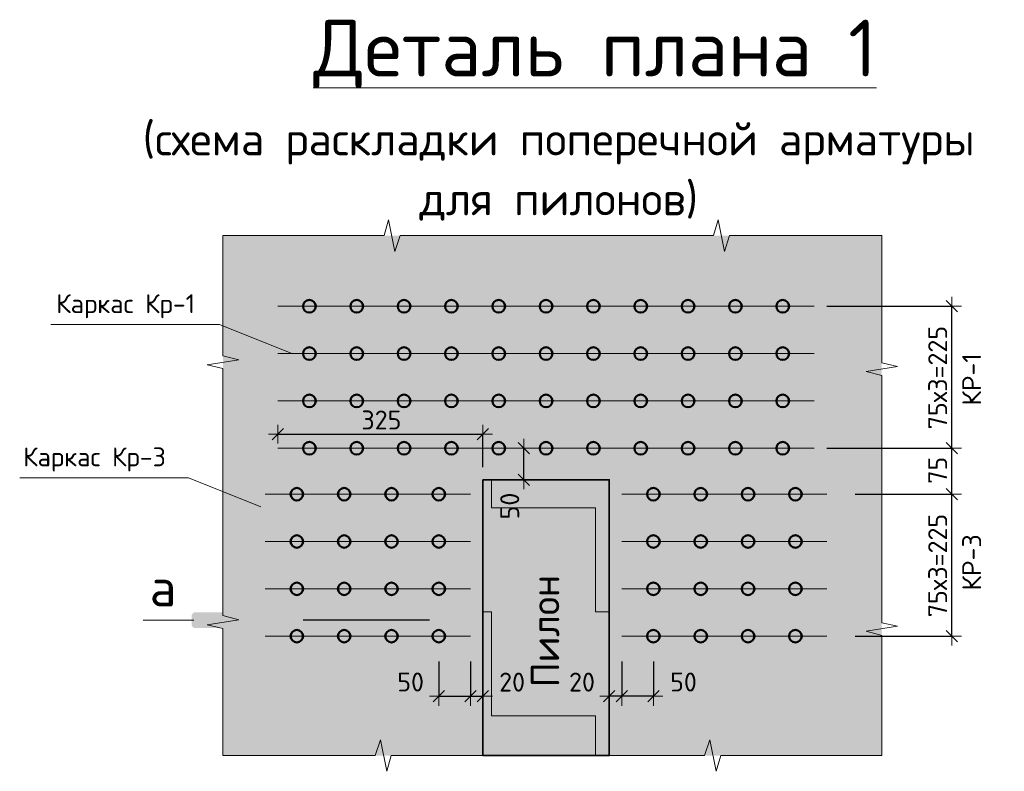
# Model space of a CAD drawing. Header units: metres. Extents: x -38 to 90, y -15 to 21.
# Tile 121 of 127: x 74.33 to 75.89, y 4.04 to 5.23. Entities that reach past the tile are written whole.
import ezdxf

# ---------------------------------------------------------------- set-up
doc = ezdxf.new("R2010")
doc.units = ezdxf.units.M
doc.header["$PDMODE"] = 65
doc.linetypes.add('______2', pattern=[0.27, 0.2, -0.07])
doc.layers.add('XR$4$_3705', color=7, linetype='Continuous')
for name, color, linetype, lineweight in [('XR$4$ВК__отв в полу 1-2 эт', 220, 'Continuous', 25), ('XR$4$Размерная линия (1)', 7, 'Continuous', 13), ('XR$4$Текст_ общее_1', 7, 'Continuous', 13)]:
    doc.layers.add(name, color=color, linetype=linetype, lineweight=lineweight)
doc.styles.add('ARIAL', font='arial.ttf')
doc.styles.add('ISOCPEUR', font='txt')
doc.dimstyles.new('DIMSTYLE_18', dxfattribs={"dimtxt": 0.03, "dimasz": 0.03, "dimexe": 0, "dimexo": 0, "dimgap": 0.015, "dimtad": 2, "dimdec": 0, "dimlfac": 1000, "dimrnd": 5, "dimzin": 12, "dimdsep": 46, "dimtxsty": 'ISOCPEUR', "dimblk1": 'ALL_ML_STRICH', "dimblk2": 'ALL_ML_STRICH', "dimsah": 1, "dimcen": 0, "dimclrd": 7, "dimclre": 256, "dimclrt": 7, "dimadec": 0, "dimazin": 0, "dimtfac": 1, "dimtdec": 0, "dimtix": 1, "dimtmove": 2, "dimatfit": 3, "dimfxl": 0, "dimtvp": 1.2, "dimtzin": 0, "dimlwd": 0, "dimlwe": -3, "dimarcsym": 0})
doc.dimstyles.new('DIMSTYLE_19', dxfattribs={"dimtxt": 0.03, "dimasz": 0.03, "dimexe": 0, "dimexo": 0, "dimgap": 0.015, "dimtad": 2, "dimdec": 0, "dimlfac": 1000, "dimrnd": 5, "dimzin": 12, "dimdsep": 46, "dimtxsty": 'ISOCPEUR', "dimblk1": 'ALL_ML_STRICH', "dimblk2": 'ALL_ML_STRICH', "dimsah": 1, "dimcen": 0, "dimclrd": 7, "dimclre": 256, "dimclrt": 7, "dimadec": 0, "dimazin": 0, "dimtfac": 1, "dimtdec": 0, "dimtix": 1, "dimtmove": 2, "dimatfit": 3, "dimfxl": 0, "dimtzin": 0, "dimlwd": 0, "dimlwe": -3, "dimarcsym": 0})
doc.dimstyles.new('DIMSTYLE_27', dxfattribs={"dimtxt": 0.03, "dimasz": 0.03, "dimexe": 0, "dimexo": 1e-06, "dimgap": 0.015, "dimtad": 2, "dimdec": 0, "dimlfac": 1000, "dimrnd": 5, "dimzin": 12, "dimdsep": 46, "dimtxsty": 'ISOCPEUR', "dimblk1": 'ALL_ML_STRICH', "dimblk2": 'ALL_ML_STRICH', "dimsah": 1, "dimcen": 0, "dimse1": 1, "dimse2": 1, "dimclrd": 7, "dimclre": 256, "dimclrt": 7, "dimadec": 0, "dimazin": 0, "dimtfac": 1, "dimtdec": 0, "dimtix": 1, "dimtmove": 2, "dimatfit": 3, "dimfxl": 0, "dimtvp": 1.2, "dimtzin": 0, "dimlwd": 0, "dimlwe": -3, "dimarcsym": 0})

# ---------------------------------------------------------------- blocks, each defined once
blk = doc.blocks.new('ЭЛЕМЕНТ_УЗОРА_7')
at = {"color": 7, "linetype": 'Continuous', "lineweight": 13, "transparency": 33554687}
for p, q in [((74.6496, 4.8864), (74.6496, 4.8864)), ((74.6496, 4.8864), (74.6496, 4.8864)), ((75.6936, 4.8864), (75.6936, 4.8864)), ((75.6936, 4.8864), (75.6936, 4.8864)), ((74.6496, 4.0624), (74.6496, 4.0624)), ((75.6936, 4.0624), (75.6936, 4.0624))]:
    blk.add_line(p, q, dxfattribs=at)
for points in [[(74.6496, 4.8864), (74.9048, 4.8864), (74.9121, 4.9114), (74.9221, 4.8614), (74.9304, 4.8864), (75.1716, 4.8864)], [(75.1716, 4.8864), (75.4268, 4.8864), (75.4341, 4.9114), (75.4441, 4.8614), (75.4524, 4.8864), (75.6936, 4.8864)], [(74.6496, 4.4744), (74.6496, 4.6759), (74.6246, 4.6816), (74.6746, 4.6895), (74.6496, 4.6961), (74.6496, 4.8864)], [(75.6936, 4.8864), (75.6936, 4.6849), (75.7186, 4.6792), (75.6686, 4.6713), (75.6936, 4.6648), (75.6936, 4.4744)], [(74.6496, 4.0624), (74.6496, 4.2639), (74.6246, 4.2696), (74.6746, 4.2775), (74.6496, 4.2841), (74.6496, 4.4744)], [(75.6936, 4.4744), (75.6936, 4.2729), (75.7186, 4.2672), (75.6686, 4.2593), (75.6936, 4.2528), (75.6936, 4.0624)], [(75.1716, 4.0624), (74.9163, 4.0624), (74.909, 4.0374), (74.8991, 4.0874), (74.8907, 4.0624), (74.6496, 4.0624), (74.6496, 4.0624)], [(75.6936, 4.0624), (75.6936, 4.0624), (75.4383, 4.0624), (75.431, 4.0374), (75.4211, 4.0874), (75.4127, 4.0624), (75.1716, 4.0624)]]:
    blk.add_lwpolyline(points, dxfattribs=at)
blk = doc.blocks.new('ALL_ML_STRICH')
at = {"color": 0, "linetype": 'ByBlock', "lineweight": -2}
for p, q in [((-1, 0), (0.5, 0)), ((-0.3, -0.3), (0.3, 0.3)), ((0, -0.5), (0, 0.5))]:
    blk.add_line(p, q, dxfattribs=at)
blk = doc.blocks.new('*D276')
at = {"layer": 'DEFPOINTS', "color": 7, "linetype": 'Continuous', "lineweight": 13, "transparency": 33554687}
for p in [(75.1298, 4.5494), (75.1265, 4.4994), (75.1276, 4.4994)]:
    blk.add_point(p, dxfattribs=at)
at = {"layer": 'XR$4$Размерная линия (1)', "color": 7, "linetype": 'Continuous', "lineweight": -2, "transparency": 33554687}
blk.add_line((75.1265, 4.4994), (75.1265, 4.5494), dxfattribs=at)
at = {"layer": 'XR$4$Размерная линия (1)', "color": 7, "linetype": 'Continuous', "lineweight": 13, "transparency": 33554687, "xscale": 0.03, "yscale": 0.03, "zscale": 0.03}
for p, rotation in [((75.1265, 4.5494), 90), ((75.1265, 4.4994), 270)]:
    blk.add_blockref('ALL_ML_STRICH', p, dxfattribs=dict(at, rotation=rotation))
at = {"layer": 'XR$4$Размерная линия (1)', "color": 7, "linetype": 'Continuous', "lineweight": 13, "transparency": 33554687, "insert": (75.104, 4.4578), "char_height": 0.03, "width": 0.06, "attachment_point": 5, "rotation": 90, "style": 'ISOCPEUR'}
blk.add_mtext('\\A1;{50}', dxfattribs=at)
blk = doc.blocks.new('*D277')
at = {"layer": 'DEFPOINTS', "color": 7, "linetype": 'Continuous', "lineweight": 13, "transparency": 33554687}
for p in [(75.6316, 4.4766), (75.6316, 4.2516), (75.8046, 4.2516)]:
    blk.add_point(p, dxfattribs=at)
at = {"layer": 'XR$4$Размерная линия (1)', "color": 9, "linetype": 'Continuous', "lineweight": -2, "true_color": 0xc7c7c7, "transparency": 33554687}
for p, q in [((75.6516, 4.4766), (75.8046, 4.4766)), ((75.6516, 4.2516), (75.8046, 4.2516))]:
    blk.add_line(p, q, dxfattribs=at)
at = {"layer": 'XR$4$Размерная линия (1)', "color": 7, "linetype": 'Continuous', "lineweight": -2, "transparency": 33554687}
blk.add_line((75.8046, 4.2516), (75.8046, 4.4766), dxfattribs=at)
at = {"layer": 'XR$4$Размерная линия (1)', "color": 7, "linetype": 'Continuous', "lineweight": 13, "transparency": 33554687, "xscale": 0.03, "yscale": 0.03, "zscale": 0.03}
for p, rotation in [((75.8046, 4.4766), 90), ((75.8046, 4.2516), 270)]:
    blk.add_blockref('ALL_ML_STRICH', p, dxfattribs=dict(at, rotation=rotation))
at = {"layer": 'XR$4$Размерная линия (1)', "color": 7, "linetype": 'Continuous', "lineweight": 13, "transparency": 33554687, "insert": (75.7671, 4.2816), "char_height": 0.03, "width": 0.0015, "attachment_point": 1, "rotation": 90, "line_spacing_factor": 0.60241, "style": 'ISOCPEUR'}
blk.add_mtext('75х3=225', dxfattribs=at)
blk = doc.blocks.new('*D278')
at = {"layer": 'DEFPOINTS', "color": 7, "linetype": 'Continuous', "lineweight": 13, "transparency": 33554687}
for p in [(75.5866, 4.5494), (75.6316, 4.4766), (75.8046, 4.4766)]:
    blk.add_point(p, dxfattribs=at)
at = {"layer": 'XR$4$Размерная линия (1)', "color": 9, "linetype": 'Continuous', "lineweight": -2, "true_color": 0xc7c7c7, "transparency": 33554687}
for p, q in [((75.6066, 4.5494), (75.8046, 4.5494)), ((75.6516, 4.4766), (75.8046, 4.4766))]:
    blk.add_line(p, q, dxfattribs=at)
at = {"layer": 'XR$4$Размерная линия (1)', "color": 7, "linetype": 'Continuous', "lineweight": -2, "transparency": 33554687}
blk.add_line((75.8046, 4.4766), (75.8046, 4.5494), dxfattribs=at)
at = {"layer": 'XR$4$Размерная линия (1)', "color": 7, "linetype": 'Continuous', "lineweight": 13, "transparency": 33554687, "xscale": 0.03, "yscale": 0.03, "zscale": 0.03}
for p, rotation in [((75.8046, 4.5494), 90), ((75.8046, 4.4766), 270)]:
    blk.add_blockref('ALL_ML_STRICH', p, dxfattribs=dict(at, rotation=rotation))
at = {"layer": 'XR$4$Размерная линия (1)', "color": 7, "linetype": 'Continuous', "lineweight": 13, "transparency": 33554687, "insert": (75.7821, 4.5145), "char_height": 0.03, "width": 0.06, "attachment_point": 5, "rotation": 90, "style": 'ISOCPEUR'}
blk.add_mtext('\\A1;{75}', dxfattribs=at)
blk = doc.blocks.new('*D279')
at = {"layer": 'DEFPOINTS', "color": 7, "linetype": 'Continuous', "lineweight": 13, "transparency": 33554687}
for p in [(75.5866, 4.7744), (75.5866, 4.5494), (75.8046, 4.5494)]:
    blk.add_point(p, dxfattribs=at)
at = {"layer": 'XR$4$Размерная линия (1)', "color": 9, "linetype": 'Continuous', "lineweight": -2, "true_color": 0xc7c7c7, "transparency": 33554687}
for p, q in [((75.6066, 4.7744), (75.8046, 4.7744)), ((75.6066, 4.5494), (75.8046, 4.5494))]:
    blk.add_line(p, q, dxfattribs=at)
at = {"layer": 'XR$4$Размерная линия (1)', "color": 7, "linetype": 'Continuous', "lineweight": -2, "transparency": 33554687}
blk.add_line((75.8046, 4.5494), (75.8046, 4.7744), dxfattribs=at)
at = {"layer": 'XR$4$Размерная линия (1)', "color": 7, "linetype": 'Continuous', "lineweight": 13, "transparency": 33554687, "xscale": 0.03, "yscale": 0.03, "zscale": 0.03}
for p, rotation in [((75.8046, 4.7744), 90), ((75.8046, 4.5494), 270)]:
    blk.add_blockref('ALL_ML_STRICH', p, dxfattribs=dict(at, rotation=rotation))
at = {"layer": 'XR$4$Размерная линия (1)', "color": 7, "linetype": 'Continuous', "lineweight": 13, "transparency": 33554687, "insert": (75.7671, 4.5794), "char_height": 0.03, "width": 0.0015, "attachment_point": 1, "rotation": 90, "line_spacing_factor": 0.60241, "style": 'ISOCPEUR'}
blk.add_mtext('75х3=225', dxfattribs=at)
blk = doc.blocks.new('*D298')
at = {"layer": 'DEFPOINTS', "color": 7, "linetype": 'Continuous', "lineweight": 13, "transparency": 33554687}
for p in [(74.7366, 4.5717), (74.7366, 4.5494), (75.0616, 4.4994)]:
    blk.add_point(p, dxfattribs=at)
at = {"layer": 'XR$4$Размерная линия (1)', "color": 9, "linetype": 'Continuous', "lineweight": -2, "true_color": 0xc7c7c7, "transparency": 33554687}
for p, q in [((74.7366, 4.5717), (74.7366, 4.5717)), ((75.0616, 4.5194), (75.0616, 4.5717))]:
    blk.add_line(p, q, dxfattribs=at)
at = {"layer": 'XR$4$Размерная линия (1)', "color": 7, "linetype": 'Continuous', "lineweight": -2, "transparency": 33554687}
blk.add_line((74.7366, 4.5717), (75.0616, 4.5717), dxfattribs=at)
at = {"layer": 'XR$4$Размерная линия (1)', "color": 7, "linetype": 'Continuous', "lineweight": 13, "transparency": 33554687, "xscale": 0.03, "yscale": 0.03, "zscale": 0.03, "rotation": 180}
blk.add_blockref('ALL_ML_STRICH', (74.7366, 4.5717), dxfattribs=at)
at = {"layer": 'XR$4$Размерная линия (1)', "color": 7, "linetype": 'Continuous', "lineweight": 13, "transparency": 33554687, "xscale": 0.03, "yscale": 0.03, "zscale": 0.03}
blk.add_blockref('ALL_ML_STRICH', (75.0616, 4.5717), dxfattribs=at)
at = {"layer": 'XR$4$Размерная линия (1)', "color": 7, "linetype": 'Continuous', "lineweight": 13, "transparency": 33554687, "insert": (74.9006, 4.5942), "char_height": 0.03, "width": 0.09, "attachment_point": 5, "style": 'ISOCPEUR'}
blk.add_mtext('\\A1;{325}', dxfattribs=at)
blk = doc.blocks.new('*D299')
at = {"layer": 'DEFPOINTS', "color": 7, "linetype": 'Continuous', "lineweight": 13, "transparency": 33554687}
for p in [(74.9916, 4.2316), (75.0416, 4.2316), (74.9916, 4.1563)]:
    blk.add_point(p, dxfattribs=at)
at = {"layer": 'XR$4$Размерная линия (1)', "color": 9, "linetype": 'Continuous', "lineweight": -2, "true_color": 0xc7c7c7, "transparency": 33554687}
for p, q in [((74.9916, 4.2116), (74.9916, 4.1563)), ((75.0416, 4.2116), (75.0416, 4.1563))]:
    blk.add_line(p, q, dxfattribs=at)
at = {"layer": 'XR$4$Размерная линия (1)', "color": 7, "linetype": 'Continuous', "lineweight": -2, "transparency": 33554687}
blk.add_line((74.9916, 4.1563), (75.0416, 4.1563), dxfattribs=at)
at = {"layer": 'XR$4$Размерная линия (1)', "color": 7, "linetype": 'Continuous', "lineweight": 13, "transparency": 33554687, "xscale": 0.03, "yscale": 0.03, "zscale": 0.03, "rotation": 180}
blk.add_blockref('ALL_ML_STRICH', (74.9916, 4.1563), dxfattribs=at)
at = {"layer": 'XR$4$Размерная линия (1)', "color": 7, "linetype": 'Continuous', "lineweight": 13, "transparency": 33554687, "xscale": 0.03, "yscale": 0.03, "zscale": 0.03}
blk.add_blockref('ALL_ML_STRICH', (75.0416, 4.1563), dxfattribs=at)
at = {"layer": 'XR$4$Размерная линия (1)', "color": 7, "linetype": 'Continuous', "lineweight": 13, "transparency": 33554687, "insert": (74.9469, 4.1789), "char_height": 0.03, "width": 0.06, "attachment_point": 5, "style": 'ISOCPEUR'}
blk.add_mtext('\\A1;{50}', dxfattribs=at)
blk = doc.blocks.new('*D300')
at = {"layer": 'DEFPOINTS', "color": 7, "linetype": 'Continuous', "lineweight": 13, "transparency": 33554687}
for p in [(75.0416, 4.2316), (75.0616, 4.166), (75.0416, 4.1563)]:
    blk.add_point(p, dxfattribs=at)
at = {"layer": 'XR$4$Размерная линия (1)', "color": 9, "linetype": 'Continuous', "lineweight": -2, "true_color": 0xc7c7c7, "transparency": 33554687}
for p, q in [((75.0416, 4.2116), (75.0416, 4.1563)), ((75.0616, 4.1563), (75.0616, 4.1563))]:
    blk.add_line(p, q, dxfattribs=at)
at = {"layer": 'XR$4$Размерная линия (1)', "color": 7, "linetype": 'Continuous', "lineweight": -2, "transparency": 33554687}
blk.add_line((75.0416, 4.1563), (75.0616, 4.1563), dxfattribs=at)
at = {"layer": 'XR$4$Размерная линия (1)', "color": 7, "linetype": 'Continuous', "lineweight": 13, "transparency": 33554687, "xscale": 0.03, "yscale": 0.03, "zscale": 0.03, "rotation": 180}
blk.add_blockref('ALL_ML_STRICH', (75.0416, 4.1563), dxfattribs=at)
at = {"layer": 'XR$4$Размерная линия (1)', "color": 7, "linetype": 'Continuous', "lineweight": 13, "transparency": 33554687, "xscale": 0.03, "yscale": 0.03, "zscale": 0.03}
blk.add_blockref('ALL_ML_STRICH', (75.0616, 4.1563), dxfattribs=at)
at = {"layer": 'XR$4$Размерная линия (1)', "color": 7, "linetype": 'Continuous', "lineweight": 13, "transparency": 33554687, "insert": (75.1077, 4.1788), "char_height": 0.03, "width": 0.06, "attachment_point": 5, "style": 'ISOCPEUR'}
blk.add_mtext('\\A1;{20}', dxfattribs=at)
blk = doc.blocks.new('*D307')
at = {"layer": 'DEFPOINTS', "color": 7, "linetype": 'Continuous', "lineweight": 13, "transparency": 33554687}
for p in [(75.2816, 4.2316), (75.3316, 4.2316), (75.3316, 4.1563)]:
    blk.add_point(p, dxfattribs=at)
at = {"layer": 'XR$4$Размерная линия (1)', "color": 9, "linetype": 'Continuous', "lineweight": -2, "true_color": 0xc7c7c7, "transparency": 33554687}
for p, q in [((75.2816, 4.2116), (75.2816, 4.1563)), ((75.3316, 4.2116), (75.3316, 4.1563))]:
    blk.add_line(p, q, dxfattribs=at)
at = {"layer": 'XR$4$Размерная линия (1)', "color": 7, "linetype": 'Continuous', "lineweight": -2, "transparency": 33554687}
blk.add_line((75.3316, 4.1563), (75.2816, 4.1563), dxfattribs=at)
at = {"layer": 'XR$4$Размерная линия (1)', "color": 7, "linetype": 'Continuous', "lineweight": 13, "transparency": 33554687, "xscale": 0.03, "yscale": 0.03, "zscale": 0.03}
for p, rotation in [((75.2816, 4.1563), 180), ((75.3316, 4.1563), 360)]:
    blk.add_blockref('ALL_ML_STRICH', p, dxfattribs=dict(at, rotation=rotation))
at = {"layer": 'XR$4$Размерная линия (1)', "color": 7, "linetype": 'Continuous', "lineweight": 13, "transparency": 33554687, "insert": (75.3793, 4.1789), "char_height": 0.03, "width": 0.06, "attachment_point": 5, "style": 'ISOCPEUR'}
blk.add_mtext('\\A1;{50}', dxfattribs=at)
blk = doc.blocks.new('*D308')
at = {"layer": 'DEFPOINTS', "color": 7, "linetype": 'Continuous', "lineweight": 13, "transparency": 33554687}
for p in [(75.2816, 4.2316), (75.2616, 4.166), (75.2816, 4.1563)]:
    blk.add_point(p, dxfattribs=at)
at = {"layer": 'XR$4$Размерная линия (1)', "color": 9, "linetype": 'Continuous', "lineweight": -2, "true_color": 0xc7c7c7, "transparency": 33554687}
for p, q in [((75.2816, 4.2116), (75.2816, 4.1563)), ((75.2616, 4.1563), (75.2616, 4.1563))]:
    blk.add_line(p, q, dxfattribs=at)
at = {"layer": 'XR$4$Размерная линия (1)', "color": 7, "linetype": 'Continuous', "lineweight": -2, "transparency": 33554687}
blk.add_line((75.2816, 4.1563), (75.2616, 4.1563), dxfattribs=at)
at = {"layer": 'XR$4$Размерная линия (1)', "color": 7, "linetype": 'Continuous', "lineweight": 13, "transparency": 33554687, "xscale": 0.03, "yscale": 0.03, "zscale": 0.03}
for p, rotation in [((75.2616, 4.1563), 180), ((75.2816, 4.1563), 360)]:
    blk.add_blockref('ALL_ML_STRICH', p, dxfattribs=dict(at, rotation=rotation))
at = {"layer": 'XR$4$Размерная линия (1)', "color": 7, "linetype": 'Continuous', "lineweight": 13, "transparency": 33554687, "insert": (75.2185, 4.1788), "char_height": 0.03, "width": 0.06, "attachment_point": 5, "style": 'ISOCPEUR'}
blk.add_mtext('\\A1;{20}', dxfattribs=at)

msp = doc.modelspace()

# ---------------------------------------------------------------- hatches: boundary and pattern name
at = {"linetype": 'Continuous', "lineweight": 13, "true_color": 0xf0eae8, "transparency": 33554687}
msp.add_hatch(color=7, dxfattribs=at).paths.add_polyline_path([(74.6496, 4.8864), (74.6496, 4.0624), (75.6936, 4.0624), (75.6936, 4.8864)])
at = {"linetype": 'Continuous', "lineweight": 13, "transparency": 33554687}
h = msp.add_hatch(dxfattribs=at)
h.set_pattern_fill('____', scale=0.165, style=0, pattern_type=2)
h.set_pattern_definition([(0, (0.33, 0.33), (0.165, 0.165), [0.165, -0.165]), (90, (0.33, 0.33), (-0.165, 0.165), [0.165, -0.165])])
h.paths.add_polyline_path([(75.0616, 4.0624), (75.2616, 4.0624), (75.2616, 4.4994), (75.0616, 4.4994)], flags=0)
at = {"linetype": 'Continuous', "lineweight": 25, "true_color": 0x000000, "transparency": 33554687}
for points in [[(74.6051, 4.2894), (74.6043, 4.2892), (74.6036, 4.289), (74.6029, 4.2886), (74.6023, 4.2882), (74.6017, 4.2877), (74.6012, 4.2871), (74.6008, 4.2865), (74.6004, 4.2858), (74.6002, 4.2851), (74.6, 4.2843), (74.6, 4.2836), (74.6, 4.2702), (74.6, 4.2694), (74.6002, 4.2687), (74.6004, 4.268), (74.6008, 4.2673), (74.6012, 4.2666), (74.6017, 4.2661), (74.6023, 4.2655), (74.6029, 4.2651), (74.6036, 4.2648), (74.6043, 4.2645), (74.6051, 4.2644), (74.6058, 4.2643), (74.7033, 4.2643), (74.7033, 4.2894), (74.6058, 4.2894)], [(75.0705, 4.2894), (75.0697, 4.2894), (74.9723, 4.2894), (74.9723, 4.2643), (75.0697, 4.2643), (75.0705, 4.2644), (75.0713, 4.2645), (75.072, 4.2648), (75.0727, 4.2651), (75.0733, 4.2655), (75.0739, 4.2661), (75.0744, 4.2666), (75.0748, 4.2673), (75.0752, 4.268), (75.0754, 4.2687), (75.0756, 4.2694), (75.0756, 4.2702), (75.0756, 4.2836), (75.0756, 4.2843), (75.0754, 4.2851), (75.0752, 4.2858), (75.0748, 4.2865), (75.0744, 4.2871), (75.0739, 4.2877), (75.0733, 4.2882), (75.0727, 4.2886), (75.072, 4.289), (75.0713, 4.2892)]]:
    msp.add_hatch(color=18, dxfattribs=at).paths.add_polyline_path(points)

# ---------------------------------------------------------------- linework, layer by layer
at = {"color": 7, "linetype": '______2', "lineweight": 25, "transparency": 33554687}
msp.add_line((74.9769, 4.2769), (74.6883, 4.2769), dxfattribs=at)
at = {"color": 7, "linetype": 'Continuous', "lineweight": 13, "transparency": 33554687}
for points in [[(74.3768, 4.7454), (74.644, 4.7454), (74.7587, 4.6994)], [(74.3275, 4.5026), (74.5947, 4.5026), (74.7094, 4.4566)]]:
    msp.add_lwpolyline(points, dxfattribs=at)
at = {"color": 7, "linetype": 'Continuous', "lineweight": 35, "transparency": 33554687}
msp.add_lwpolyline([(75.0616, 4.4994), (75.2616, 4.4994), (75.2616, 4.0624), (75.0616, 4.0624), (75.0616, 4.4994)], dxfattribs=at)
at = {"layer": 'XR$4$_3705', "color": 7, "linetype": 'Continuous', "lineweight": 50, "transparency": 33554687}
for centre in [(74.7866, 4.7744), (74.8616, 4.7744), (74.9366, 4.7744), (75.0116, 4.7744), (75.0866, 4.7744), (75.1616, 4.7744), (75.2366, 4.7744), (75.3116, 4.7744), (75.3866, 4.7744), (75.4616, 4.7744), (75.5366, 4.7744), (74.7866, 4.6994), (74.8616, 4.6994), (74.9366, 4.6994), (75.0116, 4.6994), (75.0866, 4.6994), (75.1616, 4.6994), (75.2366, 4.6994), (75.3116, 4.6994), (75.3866, 4.6994), (75.4616, 4.6994), (75.5366, 4.6994), (74.7866, 4.6244), (74.8616, 4.6244), (74.9366, 4.6244), (75.0116, 4.6244), (75.0866, 4.6244), (75.1616, 4.6244), (75.2366, 4.6244), (75.3116, 4.6244), (75.3866, 4.6244), (75.4616, 4.6244), (75.5366, 4.6244), (74.7866, 4.5494), (74.8616, 4.5494), (74.9366, 4.5494), (75.0116, 4.5494), (75.0866, 4.5494), (75.1616, 4.5494), (75.2366, 4.5494), (75.3116, 4.5494), (75.3866, 4.5494), (75.4616, 4.5494), (75.5366, 4.5494), (74.7666, 4.4766), (74.8416, 4.4766), (74.9166, 4.4766), (74.9916, 4.4766), (75.3316, 4.4766), (75.4066, 4.4766), (75.4816, 4.4766), (75.5566, 4.4766), (74.7666, 4.4016), (74.8416, 4.4016), (74.9166, 4.4016), (74.9916, 4.4016), (75.3316, 4.4016), (75.4066, 4.4016), (75.4816, 4.4016), (75.5566, 4.4016), (74.7666, 4.3266), (74.8416, 4.3266), (74.9166, 4.3266), (74.9916, 4.3266), (75.3316, 4.3266), (75.4066, 4.3266), (75.4816, 4.3266), (75.5566, 4.3266), (74.7666, 4.2516), (74.8416, 4.2516), (74.9166, 4.2516), (74.9916, 4.2516), (75.3316, 4.2516), (75.4066, 4.2516), (75.4816, 4.2516), (75.5566, 4.2516)]:
    msp.add_circle(centre, 0.01, dxfattribs=at)
at = {"layer": 'XR$4$ВК__отв в полу 1-2 эт', "color": 7, "linetype": 'Continuous', "lineweight": 13, "transparency": 33554687}
for p, q in [((75.5866, 4.7744), (74.7366, 4.7744)), ((75.5866, 4.6994), (74.7366, 4.6994)), ((75.5866, 4.6244), (74.7366, 4.6244)), ((75.5866, 4.5494), (74.7366, 4.5494)), ((74.7166, 4.4766), (75.0416, 4.4766)), ((75.6066, 4.4766), (75.2816, 4.4766)), ((74.7166, 4.4016), (75.0416, 4.4016)), ((75.6066, 4.4016), (75.2816, 4.4016)), ((74.7166, 4.3266), (75.0416, 4.3266)), ((75.6066, 4.3266), (75.2816, 4.3266)), ((74.6033, 4.2769), (74.5233, 4.2769)), ((74.7166, 4.2516), (75.0416, 4.2516)), ((75.6066, 4.2516), (75.2816, 4.2516))]:
    msp.add_line(p, q, dxfattribs=at)

# ---------------------------------------------------------------- block references
at = {"color": 7, "linetype": 'Continuous', "lineweight": 13, "transparency": 33554687}
msp.add_blockref('ЭЛЕМЕНТ_УЗОРА_7', (0, 0), dxfattribs=at)

# ---------------------------------------------------------------- texts
at = {"color": 7, "linetype": 'Continuous', "lineweight": 13, "transparency": 33554687, "attachment_point": 5, "style": 'ISOCPEUR'}
for s, insert, char_height, width in [('\\A1;{\\fISOCPEUR|i0|b0;\\H0.030000;\\W1.000000;\\C7;Каркас Кр-1}\\P', (74.4954, 4.7745), 0.03, 0.245259), ('\\A1;{\\fISOCPEUR|i0|b0;\\H0.030000;\\W1.000000;\\C7;Каркас Кр-3}\\P', (74.446, 4.5317), 0.03, 0.25163), ('\\A1;{\\fISOCPEUR|i0|b0;\\H0.060000;\\W1.000000;\\C7;а}\\P', (74.5546, 4.3288), 0.06, 0.072)]:
    msp.add_mtext(s, dxfattribs=dict(at, insert=insert, char_height=char_height, width=width))
at = {"color": 251, "linetype": 'Continuous', "lineweight": 50, "true_color": 0x575757, "transparency": 33554687, "insert": (75.1601, 4.2594), "char_height": 0.045, "width": 0.183316, "attachment_point": 5, "rotation": 90, "style": 'ISOCPEUR'}
msp.add_mtext('\\A1;{\\fISOCPEUR|i0|b1;\\H0.045000;\\W1.000000;\\c3260503895;Пилон}\\P', dxfattribs=at)
at = {"layer": 'XR$4$Текст_ общее_1', "color": 7, "linetype": 'Continuous', "lineweight": 13, "transparency": 33554687, "insert": (75.1817, 5.2286), "char_height": 0.09, "width": 2.314261, "attachment_point": 2, "line_spacing_factor": 1.084337, "style": 'ARIAL'}
msp.add_mtext('\\A1;{\\L\\fISOCPEUR|i0|b0;\\H0.090000;\\W1.000000;\\C7;  Деталь плана 1\\l}\\P{\\fISOCPEUR|i0|b0;\\H0.052500;\\W1.000000;\\C7;(схема раскладки поперечной арматуры}\\P{\\fISOCPEUR|i0|b0;\\H0.052500;\\W1.000000;\\C7;для пилонов)}\\P', dxfattribs=at)
at = {"layer": 'XR$4$Текст_ общее_1', "color": 7, "linetype": 'Continuous', "lineweight": 13, "transparency": 33554687, "char_height": 0.03, "attachment_point": 5, "rotation": 90, "style": 'ISOCPEUR'}
for s, insert, width in [('\\A1;{\\fISOCPEUR|i0|b0;\\H0.030000;\\W1.000000;\\C7;КР-1}\\P', (75.836, 4.6585), 0.097125), ('\\A1;{\\fISOCPEUR|i0|b0;\\H0.030000;\\W1.000000;\\C7;КР-3}\\P', (75.836, 4.3685), 0.104063)]:
    msp.add_mtext(s, dxfattribs=dict(at, insert=insert, width=width))

# ---------------------------------------------------------------- dimensions: what is measured, and where the dimension line sits
at = {"layer": 'XR$4$Размерная линия (1)', "color": 7, "linetype": 'Continuous', "lineweight": 13, "transparency": 33554687}
for base, p1, p2, picture, middle in [((75.8046, 4.7744), (75.6066, 4.5494), (75.6066, 4.7744), '*D279', (75.7896, 4.6619)), ((75.8046, 4.4766), (75.6516, 4.2516), (75.6516, 4.4766), '*D277', (75.7896, 4.3641))]:
    dim = msp.add_linear_dim(base=base, p1=p1, p2=p2, angle=90, text='75х3=225', dimstyle='DIMSTYLE_19', override={"dimpost": '<>', "dimclrd": 7, "dimclre": 9, "dimclrt": 7, "dimlwd": 0, "dimlwe": 65533}, dxfattribs=at)
    dim.commit()
    dim.dimension.update_dxf_attribs({"geometry": picture, "text_midpoint": middle, "dimtype": 160})
for base, p1, p2, dimstyle, picture, middle in [((75.0616, 4.5717), (74.7366, 4.5717), (75.0616, 4.5194), 'DIMSTYLE_19', '*D298', (74.9006, 4.5942)), ((75.0416, 4.1563), (74.9916, 4.2116), (75.0416, 4.2116), 'DIMSTYLE_18', '*D299', (74.9469, 4.1789)), ((75.0616, 4.1563), (75.0416, 4.2116), (75.0616, 4.1563), 'DIMSTYLE_18', '*D300', (75.1077, 4.1788))]:
    dim = msp.add_linear_dim(base=base, p1=p1, p2=p2, dimstyle=dimstyle, override={"dimpost": '<>', "dimclrd": 7, "dimclre": 9, "dimclrt": 7, "dimlwd": 0, "dimlwe": 65533}, dxfattribs=at)
    dim.commit()
    dim.dimension.update_dxf_attribs({"geometry": picture, "text_midpoint": middle, "dimtype": 160})
for base, p1, p2, angle, dimstyle, picture, middle in [((75.1265, 4.5494), (75.1276, 4.4994), (75.1298, 4.5494), 90, 'DIMSTYLE_27', '*D276', (75.104, 4.4578)), ((75.8046, 4.5494), (75.6516, 4.4766), (75.6066, 4.5494), 90, 'DIMSTYLE_19', '*D278', (75.7821, 4.5145)), ((75.2616, 4.1563), (75.2816, 4.2116), (75.2616, 4.1563), 180, 'DIMSTYLE_18', '*D308', (75.2185, 4.1788)), ((75.2816, 4.1563), (75.3316, 4.2116), (75.2816, 4.2116), 180, 'DIMSTYLE_18', '*D307', (75.3793, 4.1789))]:
    dim = msp.add_linear_dim(base=base, p1=p1, p2=p2, angle=angle, dimstyle=dimstyle, override={"dimpost": '<>', "dimclrd": 7, "dimclre": 9, "dimclrt": 7, "dimlwd": 0, "dimlwe": 65533}, dxfattribs=at)
    dim.commit()
    dim.dimension.update_dxf_attribs({"geometry": picture, "text_midpoint": middle, "dimtype": 160})

doc.saveas('drawing.dxf')
